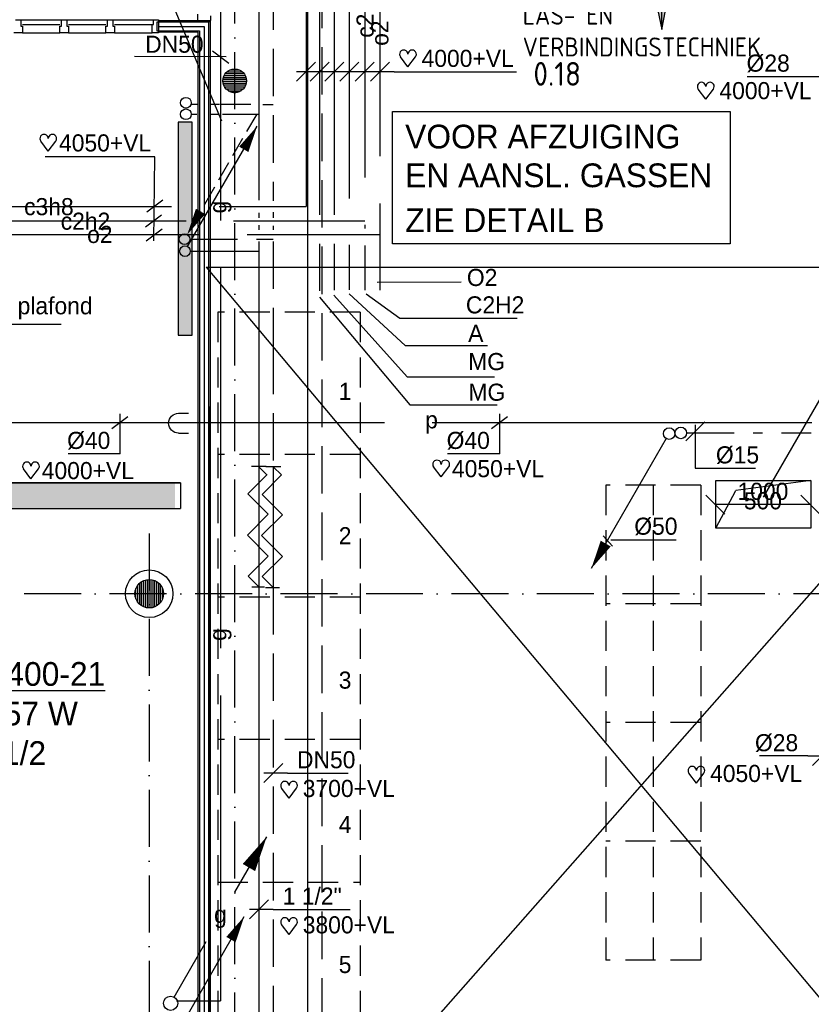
# Model space of a CAD drawing. Extents: x -866131 to -691536, y 173952 to 258052.
# Tile 62 of 160: x -818667 to -810331, y 228699 to 239064. Entities that reach past the tile are written whole.
import ezdxf
from ezdxf.enums import TextEntityAlignment as Align

# ---------------------------------------------------------------- set-up
doc = ezdxf.new("R2010")
doc.units = 0
doc.header["$LTSCALE"] = 100
for name, pattern in [('2322000', [45, 40, -5]), ('2322001', [45, 40, -5]), ('2322002', [45, 40, -5]), ('2322003', [45, 40, -5]), ('2322004', [45, 40, -5]), ('2322005', [45, 40, -5]), ('2322006', [45, 40, -5]), ('2322107', [2000, 1000, 1000]), ('2322108', [7, 5, -2]), ('2322109', [10, 5, -2, 1, -2]), ('2322134', [45, 40, -5]), ('CENTER4', [5, 3.125, -0.625, 0.625, -0.625]), ('DASHDOT', [9, 6, -1.5, 0, -1.5]), ('HIDDEN2', [4.7625, 3.175, -1.5875]), ('LURETOUR', [6, 4, -2])]:
    doc.linetypes.add(name, pattern=pattern)
doc.layers.get('0').update_dxf_attribs({"linetype": 'CONTINUOUS'})
for name, color, linetype in [('AL$1----_MAATVOERING', 7, 'CONTINUOUS'), ('AL$7----_STRAMIEN', 1, 'DASHDOT'), ('AL$8----_HULPKOLOM', 2, 'CONTINUOUS'), ('AL$8----_HULPLIJNEN', 2, 'CONTINUOUS'), ('AL21----_BUITENWAND', 4, 'CONTINUOUS'), ('AL22----_BINNENWAND', 7, 'CONTINUOUS'), ('AL28----_KONSTRUKTIE', 3, 'CONTINUOUS'), ('AL32----_BINNENKOZ', 7, 'CONTINUOUS'), ('ALL-----_REFLIJNEN', 8, 'CONTINUOUS'), ('ALXAA---_GEWBETON', 12, 'CONTINUOUS'), ('BOUW', 8, 'CONTINUOUS'), ('KABELGOOT', 8, 'CONTINUOUS'), ('LIJN025', 10, 'CONTINUOUS'), ('VOLGNUMMER', 7, 'CONTINUOUS'), ('WI561---', 1, 'CONTINUOUS'), ('WL$1----', 4, 'CONTINUOUS'), ('WL524---', 4, 'CONTINUOUS'), ('WL531---', 4, 'CONTINUOUS'), ('WL541---', 4, 'CONTINUOUS'), ('WL561---', 4, 'CONTINUOUS'), ('WL561---_AANVOER', 4, 'CONTINUOUS'), ('WL561---_RETOUR', 4, 'CONTINUOUS'), ('WL570---', 3, 'CONTINUOUS'), ('WL570---_HARTLIJN', 7, 'CONTINUOUS'), ('WL570---_RETOUR', 3, 'CONTINUOUS'), ('WL570---_TOEVOER', 3, 'CONTINUOUS'), ('WM$1----', 1, 'CONTINUOUS'), ('WM531---', 1, 'CONTINUOUS'), ('WM541---', 1, 'CONTINUOUS'), ('WM561---', 1, 'CONTINUOUS'), ('WM570---', 1, 'CONTINUOUS')]:
    doc.layers.add(name, color=color, linetype=linetype)
doc.styles.add('BURO-018', font='BUROFONT.shx', dxfattribs={"height": 180})
doc.styles.add('BURO-025', font='BUROFONT.shx', dxfattribs={"height": 250})
doc.styles.get("Standard").update_dxf_attribs({"font": 'ISOCP'})

# ---------------------------------------------------------------- blocks, each defined once
blk = doc.blocks.new('LDV2121')
at = {"color": 0, "linetype": 'CONTINUOUS'}
blk.add_line((-0.25, -0.433), (-6.75, -11.691), dxfattribs=at)
blk.add_lwpolyline([(-6.75, -11.691, 0, 1, 0), (-5.5, -9.526, 1, 1, 0)], format="xyseb", dxfattribs=at)
blk.add_circle((0, 0), 0.5, dxfattribs=at)
blk = doc.blocks.new('LDV3108')
at = {"color": 0, "linetype": 'CONTINUOUS'}
for p, q in [((6.75, 11.691), (5.813, 10.068)), ((5.438, 9.418), (4.5, 7.794)), ((4.125, 7.145), (3.188, 5.521)), ((2.813, 4.871), (1.875, 3.248)), ((1.5, 2.598), (0.563, 0.974))]:
    blk.add_line(p, q, dxfattribs=at)
blk.add_lwpolyline([(0.25, 0.433, 0, 1, 0), (1.5, 2.598, 1, 1, 0)], format="xyseb", dxfattribs=at)
blk.add_circle((0, 0), 0.5, dxfattribs=at)
blk = doc.blocks.new('LDV1107')
at = {"color": 0, "linetype": 'CONTINUOUS'}
blk.add_line((0.25, 0.433), (6.75, 11.691), dxfattribs=at)
blk.add_lwpolyline([(6.75, 11.691, 0, 1, 0), (5.5, 9.526, 1, 1, 0)], format="xyseb", dxfattribs=at)
blk.add_circle((0, 0), 0.5, dxfattribs=at)
blk = doc.blocks.new('LU-PIJL7')
at = {"color": 0, "linetype": 'CONTINUOUS'}
for p, q in [((0, 0), (-15, 0)), ((-5, -1), (-5, 1)), ((-5, 1), (0, 0)), ((0, 0), (-5, -1))]:
    blk.add_line(p, q, dxfattribs=at)
blk.add_solid([(-5, 1), (-5, -1), (0, 0)], dxfattribs=at)
blk = doc.blocks.new('*U139', base_point=(22492, 59070))
at = {"layer": 'WM570---', "linetype": 'CONTINUOUS'}
for p, q in [((22592, 59669), (22393, 59470)), ((22492, 59570), (22492, 58570)), ((22592, 58669), (22393, 58470))]:
    blk.add_line(p, q, dxfattribs=at)
at = {"layer": 'WM570---', "linetype": 'CONTINUOUS', "style": 'BURO-018'}
for s, p in [('1000', (22442, 59070)), ('500', (22542, 59070))]:
    blk.add_text(s, height=180, rotation=90, dxfattribs=at).set_placement(p, align=Align.CENTER)
blk = doc.blocks.new('LU-PIJL1')
at = {"color": 0, "linetype": 'CONTINUOUS'}
blk.add_line((0, 0), (10.12, 17.54), dxfattribs=at)
blk.add_lwpolyline([(10.12, 17.54, 0, 1.5, 0), (8.25, 14.29, 1.5, 1.5, 0)], format="xyseb", dxfattribs=at)
blk = doc.blocks.new('EH100000')
at = {"linetype": 'BYBLOCK'}
for p, q in [((1, 0.5), (0, 0.5)), ((1, 0.5, 1), (0, 0.5, 1)), ((0, -0.5, 1), (1, -0.5, 1)), ((1, -0.5), (0, -0.5))]:
    blk.add_line(p, q, dxfattribs=at)
at = {"linetype": 'BYBLOCK', "invisible_edges": 15}
for points in [[(1, -0.5), (0, -0.5), (0, 0.5), (1, 0.5)], [(0, 0.5), (1, 0.5), (1, 0.5, 1), (0, 0.5, 1)], [(0, -0.5, 1), (1, -0.5, 1), (1, -0.5), (0, -0.5)]]:
    blk.add_3dface(points, dxfattribs=at)
blk = doc.blocks.new('*U219', base_point=(22874, 55081))
at = {"color": 0, "linetype": 'CONTINUOUS'}
for p, q in [((22974, 55181), (22774, 54981)), ((22724, 55081), (22218, 55081)), ((22724, 55081), (22974, 55081))]:
    blk.add_line(p, q, dxfattribs=at)
at = {"color": 0, "linetype": 'CONTINUOUS', "style": 'BURO-018'}
blk.add_text('%%C28', height=180, dxfattribs=at).set_placement((22624, 55131), align=Align.RIGHT)
blk = doc.blocks.new('LU-2-KUZ')
at = {"color": 0, "linetype": 'HIDDEN2'}
for p, q in [((-0.5, 0.5), (0.5, 0.5)), ((-0.5, -0.5), (-0.5, 0.5)), ((0.5, 0.5), (-0.289, 0.289)), ((0.5, 0.5), (0.5, -0.5)), ((-0.5, -0.5), (-0.289, 0.289)), ((0.5, -0.5), (-0.5, -0.5))]:
    blk.add_line(p, q, dxfattribs=at)
blk = doc.blocks.new('2322006-2')
at = {"layer": 'WM$1----', "color": 0, "style": 'BURO-018'}
blk.add_text('o2', height=180, rotation=90, dxfattribs=at).set_placement((18219, 64971), align=Align.MIDDLE)
blk = doc.blocks.new('2322003-5')
at = {"layer": 'WM$1----', "color": 0, "style": 'BURO-018'}
blk.add_text('o2', height=180, dxfattribs=at).set_placement((15271, 62852), align=Align.MIDDLE)
blk = doc.blocks.new('2322001-3')
at = {"layer": 'WM$1----', "color": 0, "style": 'BURO-018'}
for p in [(18060, 69683), (18060, 65183)]:
    blk.add_text('c2h2', height=180, rotation=90, dxfattribs=at).set_placement(p, align=Align.MIDDLE)
blk = doc.blocks.new('2322004-13')
at = {"layer": 'WM$1----', "color": 0, "style": 'BURO-018'}
blk.add_text('c2h2', height=180, dxfattribs=at).set_placement((15120, 62995), align=Align.MIDDLE)
blk = doc.blocks.new('HART')
at = {"color": 1}
for q in [(-28.1, 39.5), (51.4, 39.5)]:
    blk.add_line((11.6, -12.9), q, dxfattribs=at)
for centre, start, end in [((-10.5, 52.8), 0, 217.1867), ((33.8, 52.8), 322.8133, 180)]:
    blk.add_arc(centre, 22.1, start, end, dxfattribs=at)
blk = doc.blocks.new('*U421', base_point=(17097, 56980))
at = {"color": 0, "linetype": 'CONTINUOUS'}
for p, q in [((17197, 57080), (16997, 56880)), ((17247, 56980), (16997, 56980)), ((17247, 56980), (17887, 56980))]:
    blk.add_line(p, q, dxfattribs=at)
at = {"color": 0, "linetype": 'CONTINUOUS', "style": 'BURO-018'}
blk.add_text('DN50', height=180, dxfattribs=at).set_placement((17347, 57030))
blk = doc.blocks.new('*U422', base_point=(16947, 55585))
at = {"color": 0, "linetype": 'CONTINUOUS'}
for p, q in [((17047, 55685), (16847, 55485)), ((17097, 55585), (16847, 55585)), ((17097, 55585), (17907, 55585))]:
    blk.add_line(p, q, dxfattribs=at)
at = {"color": 0, "linetype": 'CONTINUOUS', "style": 'BURO-018'}
blk.add_text('1 1/2"', height=180, dxfattribs=at).set_placement((17197, 55635))
blk = doc.blocks.new('*U423', base_point=(17442, 66260))
at = {"color": 0, "linetype": 'CONTINUOUS'}
for p, q in [((17542, 66360), (17342, 66160)), ((17685, 66360), (17485, 66160)), ((17839, 66360), (17639, 66160)), ((17997, 66360), (17797, 66160)), ((18160, 66360), (17960, 66160)), ((18319, 66360), (18119, 66160)), ((18369, 66260), (17342, 66260)), ((18369, 66260), (18469, 66260))]:
    blk.add_line(p, q, dxfattribs=at)
blk = doc.blocks.new('LDS')
at = {"color": 0, "linetype": 'CONTINUOUS'}
for p, q in [((0, 1), (1, 1)), ((0, -1), (1, -1))]:
    blk.add_line(p, q, dxfattribs=at)
blk.add_arc((0, 0), 1, 90, 270, dxfattribs=at)
blk = doc.blocks.new('LDV1')
at = {"color": 0, "linetype": 'CONTINUOUS'}
for p, q in [((4.5, 7.794), (6.75, 11.691)), ((0.25, 0.433), (2.5, 4.33))]:
    blk.add_line(p, q, dxfattribs=at)
blk.add_lwpolyline([(6.75, 11.691, 0, 1, 0), (5.5, 9.526, 1, 1, 0)], format="xyseb", dxfattribs=at)
blk.add_circle((0, 0), 0.5, dxfattribs=at)
at = {"color": 0, "linetype": 'CONTINUOUS', "style": 'BURO-018'}
blk.add_attdef('LD_TEXT1', text='', height=1.8, dxfattribs=at).set_placement((3.5, 6.062), align=Align.MIDDLE)
blk = doc.blocks.new('2322005-1')
at = {"layer": 'WM$1----', "color": 0, "style": 'BURO-018'}
blk.add_text('c3h8', height=180, dxfattribs=at).set_placement((-818359, 237100), align=Align.MIDDLE)
blk = doc.blocks.new('2322000-3')
at = {"layer": 'WM$1----', "color": 0, "style": 'BURO-018'}
blk.add_text('p', height=180, rotation=360, dxfattribs=at).set_placement((-814330, 234825), align=Align.MIDDLE)
blk = doc.blocks.new('2322134-1')
at = {"layer": 'WM541---', "color": 0, "style": 'BURO-018'}
for p in [(-816553, 237092), (-816553, 232592)]:
    blk.add_text('g', height=180, rotation=90, dxfattribs=at).set_placement(p, align=Align.MIDDLE)
blk = doc.blocks.new('2322401')
at = {"color": 0, "linetype": 'CONTINUOUS'}
for p, q in [((-0.5, 0.5, 1), (-0.5, 0.5)), ((-0.5, 0.5, 1), (-0.5, -0.5, 1)), ((0.5, 0.5, 1), (-0.5, 0.5, 1)), ((0.5, 0.5), (-0.5, 0.5)), ((-0.5, 0.5), (-0.5, -0.5)), ((0.5, 0.5, 1), (0.5, 0.5)), ((0.5, -0.5, 1), (0.5, 0.5, 1)), ((0.5, -0.5), (0.5, 0.5)), ((-0.5, -0.5, 1), (-0.5, -0.5)), ((-0.5, -0.5, 1), (0.5, -0.5, 1)), ((-0.5, -0.5), (0.5, -0.5)), ((0.5, -0.5, 1), (0.5, -0.5))]:
    blk.add_line(p, q, dxfattribs=at)
blk = doc.blocks.new('CVHATCH1')
at = {"color": 0, "linetype": 'CONTINUOUS'}
blk.add_solid([(-0.5, -0.5), (0.5, -0.5), (-0.5, 0.5), (0.5, 0.5)], dxfattribs=at)
blk = doc.blocks.new('CVRINFO2')
at = {"color": 0, "linetype": 'CONTINUOUS', "style": 'BURO-025'}
for tag, p in [('CV_TEXT125', (0, 0)), ('CV_TEXT225', (0, -4.17)), ('CV_TEXT325', (0, -8.33)), ('CV_TEXT425', (0, -12.5))]:
    blk.add_attdef(tag, p, '', height=2.5, dxfattribs=at)

msp = doc.modelspace()

# ---------------------------------------------------------------- hatches: boundary and pattern name
at = {"layer": 'WL570---'}
h = msp.add_hatch(dxfattribs=at)
h.set_pattern_fill('DOTS', color=8, scale=40, style=0)
h.set_pattern_definition([(0, (-833098.595, 323951.69), (31.75, 63.5), [0, -63.5])])
h.paths.add_polyline_path([(-817032.934, 233919.946), (-817032.934, 234189.946), (-820240.25, 234189.946), (-820240.25, 233919.946)])
h.paths.add_polyline_path([(-825221.266, 234189.946), (-825221.266, 233919.946), (-820240.25, 233919.946), (-820240.25, 234189.946)])
h.paths.add_polyline_path([(-825296.266, 233844.946), (-825221.266, 233919.946), (-825221.266, 234189.946), (-825296.266, 234264.946), (-825896.266, 234264.946), (-825896.266, 234054.946), (-825896.266, 233844.946)])
h.paths.add_polyline_path([(-825896.266, 233523.425), (-825971.266, 233448.425), (-825971.266, 233178.425), (-825896.266, 233103.425), (-825296.266, 233103.425), (-825296.266, 233313.425), (-825296.266, 233523.425)])
h.paths.add_polyline_path([(-825296.266, 233523.425), (-825296.266, 233844.946), (-825896.266, 233844.946), (-825896.266, 233523.425)])
h.paths.add_polyline_path([(-825296.266, 236380.872), (-825892.303, 236380.872), (-825896.266, 236376.908), (-825896.266, 234264.946), (-825296.266, 234264.946)])
h.paths.add_polyline_path([(-825296.266, 233103.425), (-825896.266, 233103.425), (-825896.266, 229204.872), (-825296.303, 229204.872), (-825296.266, 229204.908)])
at = {"layer": 'WM570---'}
h = msp.add_hatch(dxfattribs=at)
h.set_pattern_fill('DOTS', color=8, scale=40, style=0)
h.paths.add_polyline_path([(-815571.375, 243621.228), (-815508.448, 243621.228), (-815508.448, 244932.514), (-815571.375, 244932.514)])
h.paths.add_polyline_path([(-815355.188, 244932.514), (-815508.448, 244932.514), (-815508.448, 243621.228), (-815355.188, 243621.228)])
h.paths.add_polyline_path([(-815196.818, 244932.514), (-815355.188, 244932.514), (-815355.188, 243621.228), (-815196.818, 243621.228)])
h.paths.add_polyline_path([(-815033.34, 244932.514), (-815196.818, 244932.514), (-815196.818, 243621.228), (-815033.34, 243621.228)])
h.paths.add_polyline_path([(-814874.97, 244932.514), (-815033.34, 244932.514), (-815033.34, 243621.228), (-814874.97, 243621.228)])
h.paths.add_polyline_path([(-814561.375, 244932.514), (-814874.97, 244932.514), (-814874.97, 243621.228), (-814561.375, 243621.228)])
h.paths.add_polyline_path([(-814893.68, 238843.262), (-814893.68, 239426.518), (-815172.999, 239426.518), (-815172.999, 238843.262)], flags=9)
h.paths.add_polyline_path([(-814893.68, 243343.262), (-814893.68, 243926.518), (-815172.999, 243926.518), (-815172.999, 243343.262)], flags=9)
h = msp.add_hatch(dxfattribs=at)
h.set_pattern_fill('DOTS', color=8, scale=40, style=0)
h.paths.add_polyline_path([(-815355.188, 242021.228), (-815196.818, 242021.228), (-815196.818, 243621.228), (-815355.188, 243621.228)])
h.paths.add_polyline_path([(-815196.818, 242021.228), (-815033.34, 242021.228), (-815033.34, 243621.228), (-815196.818, 243621.228)])
h.paths.add_polyline_path([(-815033.34, 242021.228), (-814874.97, 242021.228), (-814874.97, 243621.228), (-815033.34, 243621.228)])
h.paths.add_polyline_path([(-814561.375, 243621.228), (-814874.97, 243621.228), (-814874.97, 242021.228), (-814561.375, 242021.228)])
h.paths.add_polyline_path([(-814893.68, 238843.262), (-814893.68, 239426.518), (-815172.999, 239426.518), (-815172.999, 238843.262)], flags=9)
h.paths.add_polyline_path([(-814893.68, 243343.262), (-814893.68, 243926.518), (-815172.999, 243926.518), (-815172.999, 243343.262)], flags=9)
h.paths.add_polyline_path([(-856752.051, 190783.978), (-856752.051, 191097.876), (-857021.933, 191097.876), (-857021.933, 190783.978)], flags=9)
h.paths.add_polyline_path([(-856752.051, 195283.978), (-856752.051, 195597.876), (-857021.933, 195597.876), (-857021.933, 195283.978)], flags=9)
h.paths.add_polyline_path([(-856752.051, 199783.978), (-856752.051, 200097.876), (-857021.933, 200097.876), (-857021.933, 199783.978)], flags=9)
h.paths.add_polyline_path([(-814740.029, 238766.171), (-814740.029, 239080.069), (-815009.911, 239080.069), (-815009.911, 238766.171)], flags=9)
h.paths.add_polyline_path([(-814740.029, 243266.171), (-814740.029, 243580.069), (-815009.911, 243580.069), (-815009.911, 243266.171)], flags=9)

# ---------------------------------------------------------------- linework, layer by layer
at = {"color": 8, "linetype": 'CONTINUOUS'}
for p, q in [((-818711.326, 239063.366), (-818655.326, 239063.366)), ((-818655.326, 239063.366), (-818655.326, 238996.366)), ((-818226.326, 238996.366), (-818226.326, 239063.366)), ((-818226.326, 239063.366), (-818170.326, 239063.366)), ((-818170.326, 239063.366), (-818170.326, 238996.366)), ((-817741.326, 238996.366), (-817741.326, 239063.366)), ((-817741.326, 239063.366), (-817685.326, 239063.366)), ((-817685.326, 239063.366), (-817685.326, 238996.366)), ((-818638.326, 238924.366), (-818728.326, 238924.366)), ((-818655.326, 238996.366), (-818638.326, 238996.366)), ((-818638.326, 238996.366), (-818638.326, 238924.366)), ((-818243.326, 238924.366), (-818243.326, 238996.366)), ((-818243.326, 238996.366), (-818226.326, 238996.366)), ((-818153.326, 238924.366), (-818243.326, 238924.366)), ((-818170.326, 238996.366), (-818153.326, 238996.366)), ((-818153.326, 238996.366), (-818153.326, 238924.366)), ((-817758.326, 238924.366), (-817758.326, 238996.366)), ((-817758.326, 238996.366), (-817741.326, 238996.366)), ((-817668.326, 238924.366), (-817758.326, 238924.366)), ((-817685.326, 238996.366), (-817668.326, 238996.366)), ((-817668.326, 238996.366), (-817668.326, 238924.366))]:
    msp.add_line(p, q, dxfattribs=at)
at = {"color": 1, "linetype": 'CONTINUOUS'}
for p, q in [((-811005.71, 238467.266), (-810132.062, 238467.266)), ((-811453.841, 234830.89), (-811653.841, 234630.89)), ((-811553.841, 234343.348), (-810918.956, 234343.348))]:
    msp.add_line(p, q, dxfattribs=at)
at = {"color": 3, "linetype": 'CONTINUOUS'}
for p, q in [((-816227.296, 234364.708), (-816072.832, 234364.708)), ((-816149.965, 234356.925), (-816149.965, 233087.364)), ((-816149.675, 234358.119), (-816063.461, 234271.905)), ((-816076.491, 234360.331), (-815917.034, 234360.331)), ((-815997.534, 234357.973), (-815911.175, 234271.614)), ((-815997.534, 234356.779), (-815997.534, 233087.218)), ((-816059.234, 234276.135), (-816263.486, 234071.883)), ((-815911.175, 234271.614), (-816115.283, 234067.506)), ((-816263.486, 234071.883), (-816049.359, 233857.755)), ((-816115.283, 234067.506), (-815901.156, 233853.379)), ((-816049.359, 233857.755), (-816269.073, 233638.041)), ((-815901.156, 233853.379), (-816120.869, 233633.665)), ((-816269.073, 233638.041), (-816049.359, 233418.328)), ((-816120.869, 233633.665), (-815901.156, 233413.951)), ((-816049.359, 233418.328), (-816260.915, 233206.772)), ((-815901.156, 233413.951), (-816112.711, 233202.395)), ((-816260.915, 233206.772), (-816145.737, 233091.594)), ((-816112.711, 233202.395), (-815997.534, 233087.218)), ((-816087.922, 233091.594), (-816221.721, 233091.594)), ((-816077.546, 233087.218), (-815929.81, 233087.218))]:
    msp.add_line(p, q, dxfattribs=at)
at = {"color": 2, "linetype": 'CONTINUOUS'}
msp.add_circle((-811706.031, 234714.305), 60.75, dxfattribs=at)
at = {"layer": 'AL$1----_MAATVOERING', "color": 8}
msp.add_line((-816662.826, 239056.366), (-816662.826, 225206.635), dxfattribs=at)
at = {"layer": 'AL$7----_STRAMIEN', "color": 1}
for p, q in [((-816402.826, 213821.228), (-816402.826, 252613.852)), ((-817302.65, 233657.039), (-817302.65, 202102.574))]:
    msp.add_line(p, q, dxfattribs=at)
msp.add_lwpolyline([(-719909.644, 233021.228), (-863263.924, 233021.228)], dxfattribs=at)
at = {"layer": 'AL$8----_HULPKOLOM', "color": 8}
msp.add_circle((-817302.65, 233021.366), 250, dxfattribs=at)
msp.add_circle((-817302.65, 233021.366), 250, dxfattribs=at)
at = {"layer": 'AL$8----_HULPLIJNEN', "color": 8}
msp.add_line((-816662.826, 228059.032), (-816662.826, 234993.616), dxfattribs=at)
at = {"layer": 'AL21----_BUITENWAND', "color": 8}
for p, q in [((-816794.65, 239121.116), (-816794.65, 239054.116)), ((-816794.65, 239054.116), (-816706.65, 239054.116)), ((-816776.826, 239045.366), (-816662.826, 239045.366)), ((-816706.65, 239054.116), (-816706.65, 239054.116)), ((-816706.65, 239054.116), (-816655.65, 239054.116)), ((-816655.65, 239054.116), (-816655.65, 239104.116)), ((-816655.65, 239054.116), (-816655.65, 239104.116))]:
    msp.add_line(p, q, dxfattribs=at)
at = {"layer": 'AL22----_BINNENWAND', "color": 8}
for p, q in [((-817201.325, 239056.366), (-816662.826, 239056.366)), ((-817201.325, 238931.366), (-817201.325, 239056.366)), ((-816662.826, 239056.366), (-816662.826, 228441.366)), ((-816787.826, 238931.366), (-817201.325, 238931.366)), ((-816787.826, 228566.366), (-816787.826, 238931.366))]:
    msp.add_line(p, q, dxfattribs=at)
at = {"layer": 'AL22----_BINNENWAND', "color": 8, "linetype": 'CONTINUOUS'}
for p, q in [((-817201.325, 239041.366), (-816677.826, 239041.366)), ((-816677.826, 239041.366), (-816677.826, 228456.366)), ((-817201.325, 238946.366), (-816772.826, 238946.366)), ((-816772.826, 238946.366), (-816772.826, 228551.366))]:
    msp.add_line(p, q, dxfattribs=at)
at = {"layer": 'AL28----_KONSTRUKTIE', "color": 8}
for centre, radius in [((-816402.826, 238421.228), 125), ((-817302.65, 233021.366), 150), ((-817302.65, 233021.366), 150)]:
    msp.add_circle(centre, radius, dxfattribs=at)
at = {"layer": 'AL32----_BINNENKOZ', "color": 8}
for p, q in [((-818655.326, 239063.366), (-818226.326, 239063.366)), ((-818170.326, 239063.366), (-817741.326, 239063.366)), ((-817685.326, 239063.366), (-817256.326, 239063.366)), ((-817256.326, 239012.366), (-817256.326, 239063.366)), ((-817256.326, 239063.366), (-817206.326, 239063.366)), ((-817206.326, 239038.366), (-817222.326, 239038.366)), ((-817222.326, 239038.366), (-817222.326, 238946.366)), ((-817206.326, 239063.366), (-817206.326, 239038.366)), ((-818638.326, 239012.366), (-818243.326, 239012.366)), ((-818638.326, 238924.366), (-818243.326, 238924.366)), ((-818153.326, 239012.366), (-817758.326, 239012.366)), ((-818153.326, 238924.366), (-817758.326, 238924.366)), ((-817668.326, 239012.366), (-817273.326, 239012.366)), ((-817668.326, 238924.366), (-817273.326, 238924.366)), ((-817273.326, 238924.366), (-817273.326, 239012.366)), ((-817273.326, 239012.366), (-817256.326, 239012.366)), ((-817206.326, 238924.366), (-817273.326, 238924.366)), ((-817222.326, 238946.366), (-817206.326, 238946.366)), ((-817206.326, 238946.366), (-817206.326, 238924.366))]:
    msp.add_line(p, q, dxfattribs=at)
at = {"layer": 'ALL-----_REFLIJNEN', "color": 8, "linetype": 'CONTINUOUS'}
for p, q in [((-817201.325, 238993.866), (-816725.326, 238993.866)), ((-816725.326, 238993.866), (-816725.326, 228503.866))]:
    msp.add_line(p, q, dxfattribs=at)
at = {"layer": 'ALXAA---_GEWBETON', "color": 8}
for p, q in [((-816483.226, 238516.94), (-816322.427, 238516.94)), ((-816450.108, 238536.94), (-816355.545, 238536.94)), ((-816527.753, 238416.94), (-816277.9, 238416.94)), ((-816526.835, 238436.94), (-816278.818, 238436.94)), ((-816525.444, 238396.94), (-816280.208, 238396.94)), ((-816522.616, 238456.94), (-816283.036, 238456.94)), ((-816514.724, 238476.94), (-816290.929, 238476.94)), ((-816502.288, 238496.94), (-816303.365, 238496.94)), ((-816519.718, 238376.94), (-816285.935, 238376.94)), ((-816510.028, 238356.94), (-816295.625, 238356.94)), ((-816495.134, 238336.94), (-816310.519, 238336.94)), ((-816471.74, 238316.94), (-816333.912, 238316.94)), ((-816416.156, 238296.94), (-816389.496, 238296.94)), ((-817422.65, 232931.366), (-817422.65, 233111.366)), ((-817422.65, 232931.366), (-817422.65, 233111.366)), ((-817402.65, 232909.563), (-817402.65, 233133.17)), ((-817402.65, 232909.563), (-817402.65, 233133.17)), ((-817382.65, 232894.481), (-817382.65, 233148.252)), ((-817382.65, 232894.481), (-817382.65, 233148.252)), ((-817362.65, 232883.889), (-817362.65, 233158.844)), ((-817362.65, 232883.889), (-817362.65, 233158.844)), ((-817342.65, 232876.798), (-817342.65, 233165.935)), ((-817342.65, 232876.798), (-817342.65, 233165.935)), ((-817322.65, 232872.706), (-817322.65, 233170.027)), ((-817322.65, 232872.706), (-817322.65, 233170.027)), ((-817302.65, 232871.366), (-817302.65, 233171.366)), ((-817302.65, 232871.366), (-817302.65, 233171.366)), ((-817282.65, 232872.706), (-817282.65, 233170.027)), ((-817282.65, 232872.706), (-817282.65, 233170.027)), ((-817262.65, 232876.798), (-817262.65, 233165.935)), ((-817262.65, 232876.798), (-817262.65, 233165.935)), ((-817242.65, 232883.889), (-817242.65, 233158.844)), ((-817242.65, 232883.889), (-817242.65, 233158.844)), ((-817222.65, 232894.481), (-817222.65, 233148.252)), ((-817222.65, 232894.481), (-817222.65, 233148.252)), ((-817202.65, 232909.563), (-817202.65, 233133.17)), ((-817202.65, 232909.563), (-817202.65, 233133.17)), ((-817182.65, 232931.366), (-817182.65, 233111.366)), ((-817182.65, 232931.366), (-817182.65, 233111.366)), ((-817442.65, 232967.515), (-817442.65, 233075.218)), ((-817442.65, 232967.515), (-817442.65, 233075.218)), ((-817162.65, 232967.515), (-817162.65, 233075.218)), ((-817162.65, 232967.515), (-817162.65, 233075.218))]:
    msp.add_line(p, q, dxfattribs=at)
at = {"layer": 'KABELGOOT'}
msp.add_line((-816974, 234189.946), (-816974, 233919.946), dxfattribs=at)
at = {"layer": 'LIJN025'}
msp.add_line((-821972.421, 235859.344, -3650), (-818229.267, 235859.344, -3650), dxfattribs=at)
at = {"layer": 'WL$1----', "linetype": '2322006'}
msp.add_line((-814874.97, 246127.675), (-814874.97, 236218.565), dxfattribs=at)
at = {"layer": 'WL$1----', "linetype": '2322001'}
for p, q in [((-815033.34, 245904.333), (-815033.34, 236865.447)), ((-815033.339, 236688.871), (-815033.339, 236215.328))]:
    msp.add_line(p, q, dxfattribs=at)
at = {"layer": 'WL$1----', "linetype": '2322002'}
for p, q in [((-815196.818, 245682.254), (-815196.818, 237022.88)), ((-815196.817, 236696.027), (-815196.817, 236221.551))]:
    msp.add_line(p, q, dxfattribs=at)
at = {"layer": 'WL$1----', "linetype": '2322003'}
for p, q in [((-815355.188, 245465.28), (-815355.188, 237008.568)), ((-825271.146, 236803.274), (-814874.97, 236803.274)), ((-815355.187, 236703.183), (-815355.187, 236215.328))]:
    msp.add_line(p, q, dxfattribs=at)
at = {"layer": 'WL$1----', "linetype": '2322004'}
for p, q in [((-815508.448, 245254.949), (-815508.448, 237008.568)), ((-825414.19, 236946.317), (-815033.34, 236946.317)), ((-815508.448, 236703.183), (-815508.448, 236209.106))]:
    msp.add_line(p, q, dxfattribs=at)
at = {"layer": 'WL$1----', "linetype": '2322005'}
for p in [(-815651.492, 245057.63), (-825567.451, 237099.578)]:
    msp.add_line(p, (-815651.492, 237099.578), dxfattribs=at)
at = {"layer": 'WL$1----'}
for p, q in [((-816860.45, 238068.226), (-816799.904, 238068.226)), ((-816653.623, 238068.226), (-816564.35, 238068.226)), ((-816532.082, 238068.226), (-816145.679, 238068.226))]:
    msp.add_line(p, q, dxfattribs=at)
at = {"layer": 'WL$1----', "color": 1}
for p, q in [((-817245.358, 237619.299), (-818398.691, 237619.299)), ((-817253.601, 236735.821), (-817245.358, 237619.299)), ((-817327.169, 237041.406), (-817157.871, 237168.317)), ((-817342.194, 236883.721), (-817172.896, 237010.632)), ((-817334.681, 236737.299), (-817165.383, 236864.21)), ((-817696.172, 234759.49), (-817526.874, 234886.401)), ((-817608.631, 234492.641), (-817608.631, 234916.059)), ((-813700.166, 234759.49), (-813530.869, 234886.401)), ((-813612.626, 234492.641), (-813612.626, 234916.059)), ((-817608.631, 234492.641), (-818156.509, 234492.641)), ((-813612.626, 234492.641), (-814160.503, 234492.641))]:
    msp.add_line(p, q, dxfattribs=at)
at = {"layer": 'WL$1----', "linetype": '2322000'}
msp.add_line((-832325.18, 234825.124), (-809834.93, 234825.124), dxfattribs=at)
at = {"layer": 'WL531---', "linetype": '2322109'}
msp.add_line((-811645.281, 234714.305), (-810333.064, 234714.305), dxfattribs=at)
at = {"layer": 'WL541---', "linetype": '2322134'}
for p in [(-816552.826, 240948.978), (-817014.883, 228735.22)]:
    msp.add_line(p, (-816552.826, 228735.22), dxfattribs=at)
at = {"layer": 'WL561---', "color": 1}
msp.add_line((-816538.921, 237997.401), (-818757.136, 243278.744), dxfattribs=at)
at = {"layer": 'WL561---', "color": 7, "linetype": 'HIDDEN2'}
for p, q in [((-815081.941, 235985.847), (-816581.941, 235985.847)), ((-816581.941, 235985.847), (-816581.941, 226985.847)), ((-815081.941, 235985.847), (-815081.941, 226985.847)), ((-815081.941, 234485.847), (-816581.941, 234485.847)), ((-812495.326, 234165.381), (-812495.326, 229165.381)), ((-811995.326, 234165.381), (-811995.326, 229165.381)), ((-811495.326, 234165.381), (-811495.326, 229165.381)), ((-815081.941, 232985.847), (-816581.941, 232985.847)), ((-815081.941, 231485.847), (-816581.941, 231485.847)), ((-816581.941, 229985.847), (-815081.941, 229985.847))]:
    msp.add_line(p, q, dxfattribs=at)
for points in [[(-811495.326, 234165.381), (-812495.326, 234165.381)], [(-811495.326, 232915.381), (-812495.326, 232915.381)], [(-811495.326, 231665.381), (-812495.326, 231665.381)], [(-811495.326, 230415.381), (-812495.326, 230415.381)], [(-811495.326, 229165.381), (-812495.326, 229165.381)]]:
    msp.add_lwpolyline(points, dxfattribs=at)
at = {"layer": 'WL561---_AANVOER', "linetype": '2322107'}
for p, q in [((-815636.879, 241693.425), (-815636.879, 218349.359)), ((-816146.932, 240851.572), (-816146.932, 237166.002)), ((-816146.932, 237030.036), (-816146.932, 236979.944)), ((-816146.932, 236901.227), (-816146.932, 236851.135)), ((-816146.932, 236729.481), (-816146.932, 234365.298)), ((-816869.935, 236627.771), (-816146.932, 236627.771)), ((-816146.932, 233093.105), (-816146.932, 225817.041))]:
    msp.add_line(p, q, dxfattribs=at)
at = {"layer": 'WL561---_RETOUR', "linetype": '2322108'}
for p, q in [((-815486.879, 241576.27), (-815486.879, 218499.359)), ((-815996.932, 240858.835), (-815996.932, 237158.846)), ((-816107.147, 238172.893), (-815999.06, 238172.893)), ((-815996.932, 237037.192), (-815996.932, 236979.944)), ((-815996.932, 236894.071), (-815996.932, 236851.135)), ((-816874.548, 236753.27), (-815996.932, 236753.27)), ((-815996.932, 236729.481), (-815996.932, 235622.594)), ((-815996.932, 235622.594), (-815996.932, 234361.029)), ((-815996.932, 233093.105), (-815996.932, 217687.164))]:
    msp.add_line(p, q, dxfattribs=at)
at = {"layer": 'WL561---_RETOUR'}
for p, q in [((-816864.983, 238173.946), (-816797.753, 238173.946)), ((-816649.321, 238173.946), (-816564.35, 238173.946)), ((-816540.687, 238173.946), (-816231.433, 238173.946))]:
    msp.add_line(p, q, dxfattribs=at)
at = {"layer": 'WL561---_RETOUR', "color": 1}
for centre in [(-816916.7, 238189.795), (-816916.7, 238068.226)]:
    msp.add_circle(centre, 56.25, dxfattribs=at)
at = {"layer": 'WL570---', "color": 1}
for p, q in [((-814903.725, 236301.645), (-814019.316, 236305.004)), ((-815508.489, 236143.332), (-814558.48, 235009.152)), ((-815357.299, 236164.92), (-814586.119, 235304.191)), ((-815198.908, 236179.312), (-814606.151, 235635.209)), ((-815018.918, 236179.312), (-814665.106, 235923.052)), ((-814665.106, 235923.052), (-813429.617, 235923.052)), ((-814606.151, 235635.209), (-813739.199, 235635.209)), ((-814586.119, 235304.191), (-813667.203, 235304.191)), ((-814558.48, 235009.152), (-813638.405, 235009.152))]:
    msp.add_line(p, q, dxfattribs=at)
at = {"layer": 'WL570---_HARTLIJN', "color": 1, "linetype": 'CONTINUOUS'}
for p, q in [((-816491.304, 238673.155), (-817458.162, 238675.991)), ((-812522.348, 233632.652), (-812423.161, 233521.121)), ((-811754.556, 233584.64), (-812444.08, 233584.64))]:
    msp.add_line(p, q, dxfattribs=at)
at = {"layer": 'WL570---_TOEVOER', "color": 1}
for p, q in [((-807313.102, 236460.78), (-817191.548, 225261.373)), ((-816702.861, 236460.78), (-807243.289, 225191.595))]:
    msp.add_line(p, q, dxfattribs=at)
at = {"layer": 'WL570---_TOEVOER'}
msp.add_line((-816702.861, 236460.78), (-807313.102, 236460.78), dxfattribs=at)
at = {"layer": 'WM$1----'}
msp.add_line((-814624.97, 238516.777), (-813435.977, 238516.777), dxfattribs=at)
at = {"layer": 'WM531---'}
msp.add_line((-811553.841, 234800.777), (-811553.841, 234343.348), dxfattribs=at)
at = {"layer": 'WM570---'}
for p, q in [((-816466.177, 238602.62), (-816637.735, 238734.522)), ((-814740.789, 236706.081), (-814740.789, 238096.302)), ((-814740.789, 238096.302), (-811186.656, 238096.302)), ((-811186.656, 238096.302), (-811186.656, 236706.081)), ((-811186.656, 236706.081), (-814740.789, 236706.081))]:
    msp.add_line(p, q, dxfattribs=at)

# ---------------------------------------------------------------- block references
at = {"layer": 'KABELGOOT', "xscale": 8188.332873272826, "yscale": 270, "zscale": 60, "rotation": 180}
msp.add_blockref('EH100000', (-816974, 234054.946), dxfattribs=at)
at = {"layer": 'WI561---'}
ref = msp.add_blockref('CVRINFO2', (-819661.46, 232052.034), dxfattribs=dict(at, xscale=100, yscale=100, zscale=100))
ref.add_attrib('CV_TEXT125', '%%u2240-400-21', (-819661.46, 232052.034), dxfattribs={"layer": '0', "color": 2, "linetype": 'CONTINUOUS', "height": 250, "style": 'BURO-025'})
ref.add_attrib('CV_TEXT225', 'Q=3257 W', (-819661.46, 231635.367), dxfattribs={"layer": '0', "color": 2, "linetype": 'CONTINUOUS', "height": 250, "style": 'BURO-025'})
ref.add_attrib('CV_TEXT325', 'ThV=1/2', (-819661.46, 231218.701), dxfattribs={"layer": '0', "color": 2, "linetype": 'CONTINUOUS', "height": 250, "style": 'BURO-025'})
at = {"layer": 'WL$1----', "color": 2, "xscale": -105, "yscale": 105, "zscale": 105, "rotation": 180}
msp.add_blockref('LDS', (-816993.334, 234816.655), dxfattribs=at)
at = {"layer": 'WL524---', "color": 2, "xscale": 121.5, "yscale": 121.5, "zscale": 121.5}
msp.add_blockref('LDV2121', (-811827.826, 234706.635), dxfattribs=at)
at = {"layer": 'WL541---', "color": 2}
ref = msp.add_blockref('LDV1', (-817078.008, 228710.364), dxfattribs=dict(at, xscale=150, yscale=150, zscale=150))
ref.add_attrib('LD_TEXT1', 'g', dxfattribs={"layer": '0', "color": 1, "linetype": 'CONTINUOUS', "height": 180, "style": 'BURO-018'}).set_placement((-816553.008, 229619.691), align=Align.MIDDLE)
at = {"layer": 'WL561---', "xscale": 2240, "yscale": 150, "zscale": 400, "rotation": 90}
msp.add_blockref('2322401', (-816924.459, 236864.455, 120), dxfattribs=at)
at = {"layer": 'WL561---', "color": 4, "xscale": 2240, "yscale": 150, "zscale": 2240, "rotation": 90}
msp.add_blockref('CVHATCH1', (-816924.459, 236864.455, 120), dxfattribs=at)
at = {"layer": 'WL561---_AANVOER', "color": 2, "xscale": 112.5, "yscale": 112.5, "zscale": 112.5}
for p in [(-816926.185, 236627.771), (-817060.957, 228309.377)]:
    msp.add_blockref('LDV1107', p, dxfattribs=at)
at = {"layer": 'WL561---_RETOUR', "color": 2, "xscale": 112.5, "yscale": 112.5, "zscale": 112.5}
msp.add_blockref('LDV3108', (-816930.798, 236753.27), dxfattribs=at)
at = {"layer": 'WL570---_RETOUR'}
for name, p, xscale, yscale, zscale in [('HART', (-814602.068, 238594.717), 2, 2, 2), ('HART', (-811465.841, 238255.197), 2, 2, 2), ('HART', (-818389.345, 237706.909), 2, 2, 2), ('LU-PIJL1', (-810835.65, 234038.511), 100, 100, 100), ('HART', (-818570.981, 234257.5), 2, 2, 2), ('HART', (-814252.067, 234277.672), 2, 2, 2), ('HART', (-811564.393, 231054.101), 2, 2, 2), ('HART', (-815853.187, 230896.158), 2, 2, 2), ('HART', (-815853.187, 229460.518), 2, 2, 2)]:
    msp.add_blockref(name, p, dxfattribs=dict(at, xscale=xscale, yscale=yscale, zscale=zscale))
at = {"layer": 'WL570---_TOEVOER', "color": 7, "linetype": 'CONTINUOUS', "xscale": 1000, "yscale": 500, "zscale": 1000}
msp.add_blockref('LU-2-KUZ', (-810835.65, 233962.228), dxfattribs=at)
at = {"layer": 'WM$1----'}
for name, p in [('2322000-3', (0, 0)), ('*U423', (-815651.492, 238516.777)), ('2322005-1', (0, 0))]:
    msp.add_blockref(name, p, dxfattribs=at)
at = {"layer": 'WM$1----', "color": 1}
for name in ['2322001-3', '2322006-2', '2322004-13', '2322003-5']:
    msp.add_blockref(name, (-833093.746, 173951.691), dxfattribs=at)
at = {"layer": 'WM531---'}
msp.add_blockref('*U219', (-810219.706, 231313.404), dxfattribs=at)
at = {"layer": 'WM541---'}
msp.add_blockref('2322134-1', (0, 0), dxfattribs=at)
at = {"layer": 'WM561---'}
for name, p in [('*U421', (-815996.932, 231134.044)), ('*U422', (-816146.932, 229698.404))]:
    msp.add_blockref(name, p, dxfattribs=at)
at = {"layer": 'WM570---', "xscale": -40, "yscale": 40, "zscale": 40, "rotation": 90}
msp.add_blockref('LU-PIJL7', (-811907.007, 238960.75), dxfattribs=at)
at = {"layer": 'WM570---', "linetype": 'LURETOUR', "rotation": 270}
msp.add_blockref('*U139', (-810840.913, 233959.798), dxfattribs=at)

# ---------------------------------------------------------------- texts
at = {"color": 1, "linetype": 'CONTINUOUS', "style": 'BURO-018'}
for s, p in [('%%C28', (-811013.122, 238517.266)), ('%%C15', (-811335.835, 234393.348))]:
    msp.add_text(s, height=180, dxfattribs=at).set_placement(p)
at = {"layer": 'BOUW', "color": 1, "style": 'BURO-018'}
for s, p in [('Kabelgoot onder verl. plafond', (-821950.455, 236262.967, -3650)), ('i.v.m. onvoldoende ruimte boven plafond', (-822234.072, 235962.967, -3650)), ('1', (-815307.342, 235062.111)), ('2', (-815307.342, 233542.163)), ('3', (-815307.342, 232022.216)), ('4', (-815307.342, 230502.268)), ('5', (-815307.342, 229028.379))]:
    msp.add_text(s, height=180, dxfattribs=at).set_placement(p)
at = {"layer": 'VOLGNUMMER', "color": 252, "linetype": 'BYBLOCK'}
msp.add_attdef('0.18', text='', height=250, dxfattribs=at).set_placement((-813006.739, 238494.088), align=Align.MIDDLE_CENTER)
at = {"layer": 'WL$1----', "color": 1, "style": 'BURO-018'}
for p in [(-818167.089, 234545.521), (-814171.084, 234545.521)]:
    msp.add_text('%%c40', height=180, dxfattribs=at).set_placement(p)
at = {"layer": 'WL570---_HARTLIJN', "color": 1, "linetype": 'CENTER4', "style": 'BURO-018'}
for s, p in [('DN50', (-817345.57, 238716.379)), ('%%c50', (-812195.173, 233642.455))]:
    msp.add_text(s, height=180, dxfattribs=at).set_placement(p)
at = {"layer": 'WL570---_RETOUR', "color": 1, "style": 'BURO-018'}
for s, p in [('4000+VL', (-814435.147, 238567.195)), ('4000+VL', (-811298.921, 238227.675)), ('4050+VL', (-818252.476, 237677.386)), ('4000+VL', (-818434.112, 234227.976)), ('4050+VL', (-814115.198, 234248.149)), ('4050+VL', (-811397.473, 231039.597)), ('3700+VL', (-815686.267, 230881.653)), ('3800+VL', (-815686.267, 229446.013))]:
    msp.add_text(s, height=180, dxfattribs=at).set_placement(p)
at = {"layer": 'WL570---_TOEVOER', "color": 252, "linetype": 'CENTER4'}
for s, p in [('LAS- EN ', (-813370.902, 239011.758)), ('VERBINDINGSTECHNIEK', (-813370.902, 238677.033))]:
    msp.add_text(s, height=200, dxfattribs=at).set_placement(p)
at = {"layer": 'WL570---_TOEVOER', "color": 2, "style": 'BURO-025'}
for s, p in [('VOOR AFZUIGING', (-814607.895, 237708.949)), ('EN AANSL. GASSEN', (-814607.895, 237301.053)), ('ZIE DETAIL B', (-814607.895, 236827.646))]:
    msp.add_text(s, height=250, dxfattribs=at).set_placement(p)
at = {"layer": 'WM570---', "color": 1, "style": 'BURO-018'}
for s, p in [('O2', (-813957.968, 236260.919)), ('C2H2', (-813968.499, 235972.289)), ('A', (-813944.538, 235672.966)), ('MG', (-813944.538, 235375.606)), ('MG', (-813942.12, 235052.873))]:
    msp.add_text(s, height=180, dxfattribs=at).set_placement(p)

doc.saveas('drawing.dxf')
